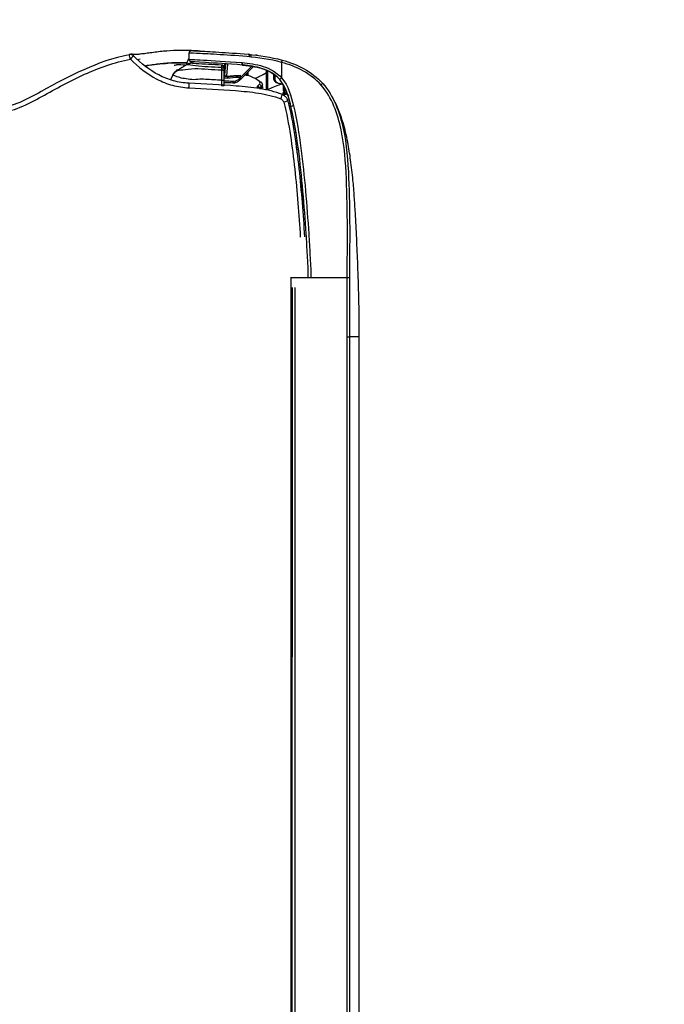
# Model space of a CAD drawing. Header units: millimetres. Extents: x -424979 to 718034, y -72486 to 344972.
# Tile 59 of 256: x 350924 to 351241, y 47876 to 48360. Entities that reach past the tile are written whole.
import ezdxf
from ezdxf.xclip import XClip

# ---------------------------------------------------------------- set-up
doc = ezdxf.new("R2010")
doc.units = ezdxf.units.MM
doc.header["$MEASUREMENT"] = 0
doc.header["$XCLIPFRAME"] = 0
doc.layers.add('0100_001_6_0_Nr_pióra__1', color=7, linetype='Continuous', lineweight=13)
doc.layers.add('IS_KLIM_urządzenia', color=3, linetype='Continuous')
doc.layers.add('Rysunki i obrazki', color=7, linetype='Continuous')
picture_1 = doc.add_image_def('image6.tif', size_in_pixel=(4960, 3507))

# ---------------------------------------------------------------- blocks, each defined once
blk = doc.blocks.new('Rysunek_6_6', base_point=(-286891.41, 45461))
at = {"layer": '0100_001_6_0_Nr_pióra__1', "color": 7, "lineweight": 13}
image = blk.add_image(picture_1, insert=(-308193.9, 31055.98), size_in_units=(41994.67, 29692.6), rotation=-1.195405, dxfattribs=at)
image.set_boundary_path([(-0.5, -0.5), (4959.5, 3506.5)])
blk = doc.blocks.new('G$CFEA986A8')
at = {"layer": 'IS_KLIM_urządzenia', "linetype": 'Continuous'}
for p, q in [((960.8, 27.59), (960.8, 27.59)), ((960.8, 27.59), (960.8, 27.58)), ((960.8, 27.58), (960.8, 27.58)), ((962.82, 27.01), (965.29, 26.79)), ((965.33, 27.29), (963.06, 27.49)), ((965.34, 27.5), (963.25, 27.5)), ((963.62, 27.59), (963.77, 27.59)), ((963.77, 27.59), (963.62, 27.59)), ((963.62, 27.59), (963.62, 27.59)), ((963.62, 27.59), (963.62, 27.59)), ((963.78, 27.59), (963.64, 27.59)), ((963.65, 27.59), (963.64, 27.59)), ((963.64, 27.59), (963.65, 27.59)), ((964.65, 27.59), (963.77, 27.59)), ((964.65, 27.59), (963.78, 27.59)), ((963.81, 27.59), (964.11, 27.59)), ((964.11, 27.59), (963.81, 27.59)), ((964.65, 27.59), (963.82, 27.59)), ((963.82, 27.59), (963.82, 27.59)), ((963.96, 27.59), (964.65, 27.59)), ((963.96, 27.59), (963.96, 27.59)), ((964.65, 27.59), (963.96, 27.59)), ((963.96, 27.59), (964.65, 27.59)), ((963.96, 27.59), (963.96, 27.59)), ((964.65, 27.59), (963.96, 27.59)), ((964.64, 27.59), (964.65, 27.59)), ((965.15, 28.07), (964.65, 27.59)), ((964.65, 27.59), (965.09, 28)), ((965.09, 28), (964.65, 27.59)), ((965.08, 27.99), (964.65, 27.59)), ((964.66, 27.6), (964.65, 27.59)), ((964.65, 27.59), (964.66, 27.6)), ((964.65, 27.59), (964.65, 27.59)), ((964.65, 27.58), (964.65, 27.59)), ((964.65, 27.59), (964.65, 27.59)), ((964.65, 27.59), (964.65, 27.59)), ((964.65, 27.59), (964.65, 27.59)), ((964.65, 27.59), (964.65, 27.59)), ((964.65, 27.59), (964.65, 27.59)), ((964.65, 27.59), (964.65, 27.59)), ((964.65, 27.58), (964.65, 27.58)), ((965.08, 28), (964.75, 27.68)), ((964.76, 27.69), (965.08, 27.99)), ((965.13, 27.95), (965.13, 27.96)), ((965.13, 27.94), (965.13, 27.94)), ((965.13, 27.94), (965.13, 27.94)), ((962.04, 24.32), (962.13, 24.22)), ((962.49, 24.22), (962.22, 24.49)), ((962.13, 24.22), (964.85, 21.51)), ((962.13, 24.22), (962.49, 24.22)), ((964.88, 21.83), (962.49, 24.22)), ((962.49, 24.22), (962.63, 24.22)), ((46.52, 13.96), (921.55, 13.84)), ((48.58, 13.7), (919.48, 13.58)), ((919.48, 13.06), (48.58, 13.18)), ((921.53, 13.84), (921.53, 2.34)), ((58.74, 2.46), (909.33, 2.34)), ((58.73, 0), (909.33, -0.12)), ((909.33, 1.87), (58.74, 1.98))]:
    blk.add_line(p, q, dxfattribs=at)
for centre, radius, start, end in [((966.23, 46.82), 1, 314.7826, 11.7219), ((965.57, 23.69), 0.5, 174.3028, 174.8572)]:
    blk.add_arc(centre, radius, start, end, dxfattribs=at)
at = {"layer": 'IS_KLIM_urządzenia', "linetype": 'Continuous', "extrusion": (0, 0, -1)}
for centre, start, end in [((-966.24, 34.23), 2.819, 90), ((-967.54, 34.23), 90, 182.7932)]:
    blk.add_arc(centre, 0.5, start, end, dxfattribs=at)
at = {"layer": 'IS_KLIM_urządzenia', "linetype": 'Continuous'}
for centre, major_axis, ratio, start_param, end_param in [((966.23, 46.82), (-0.979, -0.203), 0.056856, 1.631801, 3.141593), ((966.23, 46.82), (-0.704, 0.71), 0.020204, 3.141593, 4.63148), ((960.36, 34.82), (0.999, -0.049), 0.051256, 4.768713, 6.283185), ((960.36, 34.78), (0.999, -0.047), 0.051373, 4.768607, 6.283185), ((960.8, 28.09), (0, 0.5), 0.002816, 3.141639, 4.764644), ((961.96, 28.09), (0, 0.5), 0.000868, 1.518284, 3.141546), ((963.62, 27.79), (0, -0.2), 0.000013, 0.000046, 1.220385), ((963.74, 28.09), (0, 0.5), 0.707175, 3.141658, 4.713759), ((964.1, 27.28), (-0.499, -0.033), 0.703948, 5.100293, 5.413725), ((964.11, 27.79), (0, 0.2), 0.000013, 3.141639, 4.361977), ((964.21, 28.09), (0, 0.5), 0.707187, 3.141658, 4.713902), ((961.71, 25.79), (-0.25, 0.009), 0.004928, 4.721292, 6.283312), ((962.22, 24.49), (0.177, 0.177), 0.009872, 1.573264, 3.141593), ((965.57, 23.69), (0.498, -0.05), 0.399009, 1.576336, 3.142289), ((965.57, 23.69), (0.498, -0.045), 0.399039, 1.572475, 3.141593), ((965.57, 23.75), (0.498, -0.042), 0.40242, 1.570829, 3.141593), ((966.78, 22.67), (-0.498, 0.048), 0.655613, 1.68664, 3.142509), ((960.03, 20.77), (-0.282, 0.413), 0.898755, 3.126761, 4.122323), ((960.3, 20.73), (0.367, 0.34), 0.8822, 4.14442, 5.443074), ((960.62, 20.38), (0.376, 0.33), 0.885836, 4.168001, 5.478744), ((961.57, 16.6), (-0.192, 0.056), 0.184381, 0, 0.981312), ((962.44, 15.81), (0.326, -0.379), 0.006066, 3.141593, 4.776304), ((962.34, 17.18), (0, 0.2), 0.576627, 0, 1.56207), ((957.43, 15.43), (0.263, -0.965), 0.021464, 0, 1.498233), ((958.09, 16.02), (0.925, -0.381), 0.043497, 4.774575, 6.283185), ((959.1, 15.2), (0.191, 0.059), 0.212832, 0.62596, 2.147611), ((959.27, 14.73), (-0.18, 0.087), 0.196125, 0, 1.166038), ((959.21, 15.5), (-0.19, -0.061), 0.210046, 3.10566, 3.756008), ((959.99, 15.18), (0, 0.2), 0.433029, 0, 1.56207), ((965.61, 15.81), (-0.482, 0.133), 0.040619, 1.62052, 3.141593), ((956.69, 13.39), (0.117, -0.486), 0.019962, 1.512141, 3.141593), ((960.96, 7.75), (-0.331, 0.375), 0.006851, 1.634627, 3.141593), ((921.53, 2.37), (0, 0.5), 0.000014, 1.623156, 3.109817)]:
    blk.add_ellipse(centre, major_axis=major_axis, ratio=ratio, start_param=start_param, end_param=end_param, dxfattribs=at)
at = {"layer": 'IS_KLIM_urządzenia', "linetype": 'Continuous', "extrusion": (0, 0, -1)}
for centre, major_axis, ratio, start_param, end_param in [((964.05, 27.59), (-0.725, 0), 0.000047, 1.659786, 2.553482), ((964.05, 27.59), (-0.725, 0), 0.000047, 3.72973, 4.623425), ((964.65, 28.09), (0.266, -0.423), 1, 5.550236, 6.844477)]:
    blk.add_ellipse(centre, major_axis=major_axis, ratio=ratio, start_param=start_param, end_param=end_param, dxfattribs=at)
at = {"layer": 'IS_KLIM_urządzenia', "linetype": 'Continuous'}
for points, knots in [([(954.75, 84.14), (954.63, 82.47), (954.61, 80.8), (954.69, 77.48), (954.82, 75.82), (955.37, 72.52), (955.81, 70.89), (957.03, 67.83), (957.82, 66.37), (960.23, 62.03), (961.84, 59.14), (964.54, 53.15), (965.62, 50.05), (966.3, 46.78)], [0, 0, 0, 0, 0.125, 0.125, 0.25, 0.25, 0.375, 0.375, 0.5, 0.5, 0.75, 0.75, 1, 1, 1, 1]), ([(967.2, 47.03), (965.86, 53.51), (962.85, 59.33), (958.84, 66.5), (958.05, 67.93), (956.79, 70.95), (956.34, 72.56), (955.76, 75.84), (955.63, 77.48), (955.55, 80.78), (955.57, 82.47), (955.68, 84.1)], [0, 0, 0, 0, 0.5, 0.5, 0.625, 0.625, 0.75, 0.75, 0.875, 0.875, 1, 1, 1, 1]), ([(966.3, 46.78), (964.67, 45.16), (963.24, 43.34), (961.67, 40.33), (961.23, 39.26), (960.62, 37.05), (960.47, 35.91), (960.41, 34.77)], [0, 0, 0, 0, 0.5, 0.5, 0.75, 0.75, 1, 1, 1, 1]), ([(967.3, 46.34), (967.3, 46.34), (967.31, 46.4), (967.29, 46.6), (967.29, 46.62), (967.29, 46.62)], [0, 0, 0, 0, 0.020014, 0.885037, 1, 1, 1, 1]), ([(961.36, 34.77), (961.41, 35.86), (961.55, 36.93), (962.13, 39.01), (962.55, 40.02), (964.04, 42.86), (965.39, 44.59), (966.93, 46.11)], [0, 0, 0, 0, 0.25, 0.25, 0.5, 0.5, 1, 1, 1, 1]), ([(967.94, 32.46), (967.98, 33.04), (968.04, 34.37), (968.09, 36.58), (968.01, 38.79), (967.83, 40.67), (967.66, 42.07), (967.47, 43.41), (967.32, 44.56), (967.24, 45.44), (967.23, 46.03), (967.25, 46.23), (967.27, 46.26)], [0, 0, 0, 0, 0.115267, 0.254457, 0.395518, 0.463491, 0.528201, 0.59274, 0.664878, 0.754718, 0.87115, 1, 1, 1, 1]), ([(965.56, 35.11), (965.56, 35.53), (965.57, 36.73), (965.52, 38.45), (965.36, 40.28), (965.19, 41.69), (965.03, 42.84), (964.95, 43.45), (964.92, 43.67)], [0, 0, 0, 0, 0.166496, 0.472954, 0.620259, 0.762905, 0.910022, 1, 1, 1, 1]), ([(961.96, 28.12), (962.02, 29.2), (962.07, 30.28), (962.16, 31.9), (962.19, 32.44), (962.06, 33.52), (962.05, 34.06), (962.26, 35.6), (962.42, 36.56), (962.87, 37.76), (963, 38.06), (963.01, 38.08)], [0, 0, 0, 0, 0.25, 0.25, 0.375, 0.375, 0.5, 0.5, 0.75, 0.75, 1, 1, 1, 1]), ([(964.07, 37.1), (963.98, 37.24), (963.79, 37.51), (963.45, 37.81), (963.16, 38.01), (963.04, 38.08), (963, 38.1)], [0, 0, 0, 0, 0.309065, 0.631823, 0.868077, 1, 1, 1, 1]), ([(964.07, 37.09), (963.98, 37.24), (963.78, 37.5), (963.44, 37.81), (963.16, 38), (963.05, 38.06), (963.01, 38.08)], [0, 0, 0, 0, 0.319138, 0.64537, 0.882709, 1, 1, 1, 1]), ([(964.04, 37.07), (964.04, 37.05), (964.05, 36.71), (964.19, 35.39), (964.31, 34.5), (964.4, 32.69), (964.28, 31.78), (964.18, 29.94), (964.14, 29.01), (964.09, 28.09)], [0, 0, 0, 0, 0.25, 0.25, 0.5, 0.5, 0.75, 0.75, 1, 1, 1, 1]), ([(965.05, 37.8), (965.06, 37.67), (965.08, 37.54), (965.1, 37.37), (965.1, 37.34), (965.1, 37.31)], [0, 0, 0, 0, 0.794972, 0.794972, 1, 1, 1, 1]), ([(960.41, 34.72), (960.26, 31.56), (960.06, 28.4), (959.71, 23.67), (959.56, 22.09), (959.07, 18.98), (958.75, 17.44), (958.13, 15.95)], [0, 0, 0, 0, 0.5, 0.5, 0.75, 0.75, 1, 1, 1, 1]), ([(959.02, 15.64), (959.64, 17.15), (959.98, 18.72), (960.49, 21.88), (960.64, 23.48), (961.01, 28.3), (961.2, 31.53), (961.35, 34.73)], [0, 0, 0, 0, 0.25, 0.25, 0.5, 0.5, 1, 1, 1, 1]), ([(960.41, 34.77), (960.41, 34.77), (960.41, 34.77), (960.41, 34.75), (960.41, 34.74), (960.41, 34.72)], [0, 0, 0, 0, 0.001414, 0.001414, 1, 1, 1, 1]), ([(961.35, 34.73), (961.35, 34.73), (961.35, 34.73), (961.35, 34.74), (961.36, 34.76), (961.36, 34.77)], [0, 0, 0, 0, 0.001471, 0.001471, 1, 1, 1, 1]), ([(964.56, 28.09), (964.61, 29), (964.65, 29.9), (964.75, 31.71), (964.82, 32.66), (965.03, 34.22), (965.11, 34.83), (965.16, 35.22), (965.17, 35.23), (965.17, 35.22), (965.17, 35.22), (965.17, 35.22)], [0, 0, 0, 0, 0.284008, 0.284008, 0.568016, 0.568016, 0.852024, 0.852024, 0.994028, 0.994028, 1, 1, 1, 1]), ([(965.46, 34.09), (965.46, 34.09), (965.46, 34.09), (965.46, 34.09), (965.46, 34.13), (965.46, 34.18), (965.46, 34.24), (965.45, 34.36), (965.43, 34.59), (965.34, 34.9), (965.23, 35.11), (965.15, 35.22)], [0, 0, 0, 0, 0.001602, 0.502486, 0.642444, 0.701637, 0.729046, 0.756167, 0.815817, 0.90057, 1, 1, 1, 1]), ([(965.16, 35.25), (965.59, 35.16), (966, 35.01), (966.42, 34.77), (966.45, 34.76), (966.47, 34.74)], [0, 0, 0, 0, 0.941622, 0.941622, 1, 1, 1, 1]), ([(965.16, 35.22), (965.2, 35.15), (965.31, 34.98), (965.39, 34.73), (965.43, 34.55), (965.44, 34.49)], [0, 0, 0, 0, 0.324072, 0.765618, 1, 1, 1, 1]), ([(965.46, 34.03), (965.46, 34.06), (965.46, 34.12), (965.46, 34.12), (965.46, 34.12), (965.46, 34.13), (965.46, 34.13), (965.46, 34.15), (965.46, 34.19), (965.46, 34.32), (965.43, 34.62), (965.36, 34.97), (965.2, 35.18), (965.16, 35.22)], [0, 0, 0, 0, 0.103876, 0.340883, 0.382554, 0.387142, 0.39037, 0.395164, 0.414092, 0.462737, 0.590801, 0.905937, 1, 1, 1, 1]), ([(966.24, 34.73), (966.24, 34.73), (966.19, 33.69), (965.98, 29.9), (965.85, 27.14), (965.59, 23.95)], [0, 0, 0, 0, 0.5, 0.5, 1, 1, 1, 1]), ([(965.63, 15.79), (966.27, 18.17), (966.59, 20.61), (967.02, 25.18), (967.13, 27.31), (967.34, 30.85), (967.42, 32.29), (967.52, 34.22), (967.54, 34.73), (967.54, 34.73)], [0, 0, 0, 0, 0.25, 0.25, 0.5, 0.5, 0.75, 0.75, 1, 1, 1, 1]), ([(965.08, 23.79), (965.34, 26.88), (965.47, 29.57), (965.69, 33.25), (965.74, 34.25), (965.74, 34.25)], [0, 0, 0, 0, 0.500106, 0.500106, 1, 1, 1, 1]), ([(965.46, 34.05), (965.46, 34.04), (965.46, 34.03), (965.45, 33.91), (965.44, 33.65), (965.38, 32.61), (965.33, 31.63), (965.24, 29.85), (965.2, 28.96), (965.15, 28.07)], [0, 0, 0, 0, 0.02439, 0.02439, 0.219512, 0.219512, 0.609756, 0.609756, 1, 1, 1, 1]), ([(968.04, 34.21), (968.04, 34.21), (968.01, 33.7), (967.91, 31.81), (967.82, 30.4), (967.61, 26.94), (967.5, 24.85), (967.06, 20.38), (966.74, 18), (966.09, 15.68)], [0, 0, 0, 0, 0.25, 0.25, 0.5, 0.5, 0.75, 0.75, 1, 1, 1, 1]), ([(967.95, 32.55), (967.95, 32.54), (967.95, 32.54), (967.95, 32.53), (967.95, 32.53), (967.95, 32.53), (967.95, 32.52), (967.95, 32.52)], [0, 0, 0, 0, 0.491862, 0.491862, 0.745898, 0.745898, 1, 1, 1, 1]), ([(961.96, 28.12), (961.63, 28.12), (961.3, 28.12), (960.91, 28.12), (960.86, 28.12), (960.81, 28.12)], [0, 0, 0, 0, 0.8646, 0.8646, 1, 1, 1, 1]), ([(961.52, 27.59), (961.52, 27.5), (961.51, 27.41), (961.49, 26.81), (961.47, 26.31), (961.46, 25.8)], [0, 0, 0, 0, 0.152905, 0.152905, 1, 1, 1, 1]), ([(961.63, 27.59), (961.65, 27.59), (961.67, 27.59), (961.77, 27.59), (961.86, 27.59), (962.03, 27.59), (962.11, 27.59), (962.18, 27.59), (962.19, 27.59), (962.2, 27.59)], [0, 0, 0, 0, 0.082278, 0.082278, 0.515336, 0.515336, 0.94848, 0.94848, 1, 1, 1, 1]), ([(961.7, 25.79), (961.71, 25.96), (961.72, 26.13), (961.74, 26.73), (961.75, 27.16), (961.77, 27.59)], [0, 0, 0, 0, 0.277754, 0.277754, 1, 1, 1, 1]), ([(964.09, 28.09), (963.86, 28.1), (963.57, 28.1), (962.96, 28.11), (962.63, 28.11), (962.19, 28.12), (962.07, 28.12), (961.96, 28.12)], [0, 0, 0, 0, 0.429825, 0.429825, 0.859756, 0.859756, 1, 1, 1, 1]), ([(961.96, 27.59), (962.06, 27.59), (962.15, 27.59), (962.52, 27.59), (962.8, 27.59), (963.31, 27.59), (963.54, 27.59), (963.74, 27.59)], [0, 0, 0, 0, 0.140214, 0.140214, 0.570124, 0.570124, 1, 1, 1, 1]), ([(962.2, 27.59), (962.36, 27.59), (962.53, 27.59), (963.01, 27.59), (963.32, 27.59), (963.62, 27.59)], [0, 0, 0, 0, 0.351844, 0.351844, 1, 1, 1, 1]), ([(962.41, 27.59), (962.46, 26.77), (962.51, 25.96), (962.59, 24.83), (962.61, 24.52), (962.63, 24.22)], [0, 0, 0, 0, 0.726529, 0.726529, 1, 1, 1, 1]), ([(962.85, 24.21), (962.84, 24.38), (962.82, 24.54), (962.77, 25.38), (962.73, 26.04), (962.67, 27), (962.65, 27.3), (962.63, 27.59)], [0, 0, 0, 0, 0.147619, 0.147619, 0.738093, 0.738093, 1, 1, 1, 1]), ([(963.06, 27.49), (963.03, 27.49), (962.99, 27.48), (962.93, 27.44), (962.9, 27.41), (962.86, 27.33), (962.84, 27.29), (962.82, 27.19), (962.81, 27.14), (962.81, 27.06), (962.81, 27.04), (962.82, 27.01)], [0, 0, 0, 0, 0.247479, 0.247479, 0.496795, 0.496795, 0.717384, 0.717384, 0.907765, 0.907765, 1, 1, 1, 1]), ([(963.62, 27.59), (963.63, 27.59), (963.63, 27.59), (963.63, 27.59), (963.64, 27.59), (963.67, 27.59), (963.7, 27.59), (963.73, 27.59), (963.74, 27.59), (963.75, 27.59)], [0, 0, 0, 0, 0.03684, 0.03684, 0.184198, 0.184198, 0.773632, 0.773632, 1, 1, 1, 1]), ([(963.62, 27.59), (963.64, 27.59), (963.66, 27.59), (963.7, 27.59), (963.73, 27.59), (963.76, 27.59), (963.77, 27.59), (963.78, 27.59)], [0, 0, 0, 0, 0.33263, 0.33263, 0.794188, 0.794188, 1, 1, 1, 1]), ([(963.62, 27.59), (963.63, 27.59), (963.63, 27.59), (963.64, 27.59), (963.64, 27.59), (963.67, 27.59), (963.7, 27.59), (963.76, 27.59), (963.79, 27.59), (963.82, 27.59)], [0, 0, 0, 0, 0.02531, 0.02531, 0.126549, 0.126549, 0.531507, 0.531507, 1, 1, 1, 1]), ([(963.78, 27.59), (963.77, 27.59), (963.76, 27.59), (963.72, 27.59), (963.68, 27.59), (963.65, 27.59)], [0, 0, 0, 0, 0.257776, 0.257776, 1, 1, 1, 1]), ([(963.65, 27.59), (963.66, 27.59), (963.67, 27.59), (963.72, 27.59), (963.75, 27.59), (963.78, 27.59)], [0, 0, 0, 0, 0.26079, 0.26079, 1, 1, 1, 1]), ([(964.21, 27.59), (964.25, 27.59), (964.29, 27.59), (964.43, 27.59), (964.51, 27.59), (964.62, 27.59), (964.65, 27.59), (964.65, 27.59)], [0, 0, 0, 0, 0.140473, 0.140473, 0.570712, 0.570712, 1, 1, 1, 1]), ([(964.21, 27.58), (964.25, 27.58), (964.28, 27.58), (964.42, 27.58), (964.51, 27.58), (964.62, 27.58), (964.65, 27.58), (964.65, 27.58)], [0, 0, 0, 0, 0.140333, 0.140333, 0.570144, 0.570144, 1, 1, 1, 1]), ([(965.15, 28.07), (965.15, 28.07), (965.11, 28.07), (964.96, 28.08), (964.85, 28.08), (964.67, 28.09), (964.62, 28.09), (964.56, 28.09)], [0, 0, 0, 0, 0.429933, 0.429933, 0.859697, 0.859697, 1, 1, 1, 1]), ([(964.84, 27.63), (964.84, 27.63), (964.83, 27.62), (964.81, 27.61), (964.8, 27.61), (964.76, 27.6), (964.72, 27.59), (964.67, 27.59), (964.66, 27.59), (964.65, 27.59)], [0, 0, 0, 0, 0.370218, 0.370218, 0.528672, 0.528672, 0.919032, 0.919032, 1, 1, 1, 1]), ([(961.46, 25.8), (961.45, 25.7), (961.46, 25.6), (961.49, 25.29), (961.56, 25.06), (961.74, 24.69), (961.85, 24.53), (962, 24.36), (962.02, 24.34), (962.04, 24.32)], [0, 0, 0, 0, 0.177731, 0.177731, 0.59018, 0.59018, 0.940555, 0.940555, 1, 1, 1, 1]), ([(962.22, 24.49), (962.08, 24.63), (961.96, 24.8), (961.79, 25.15), (961.74, 25.34), (961.71, 25.62), (961.7, 25.71), (961.7, 25.79)], [0, 0, 0, 0, 0.410681, 0.410681, 0.822529, 0.822529, 1, 1, 1, 1]), ([(962.11, 16.19), (963.2, 17.13), (963.9, 18.42), (964.76, 21.07), (964.95, 22.43), (965.07, 23.73)], [0, 0, 0, 0, 0.5, 0.5, 1, 1, 1, 1]), ([(965.59, 23.89), (965.46, 22.49), (965.26, 21.03), (964.35, 18.18), (963.6, 16.81), (962.45, 15.79)], [0, 0, 0, 0, 0.5, 0.5, 1, 1, 1, 1]), ([(962.63, 24.22), (962.65, 24.22), (962.68, 24.21), (962.74, 24.21), (962.76, 24.21), (962.8, 24.21), (962.82, 24.21), (962.84, 24.21), (962.84, 24.21), (962.85, 24.21)], [0, 0, 0, 0, 0.315815, 0.315815, 0.631664, 0.631664, 0.946964, 0.946964, 1, 1, 1, 1]), ([(962.77, 22.21), (962.82, 22.35), (962.87, 22.55), (962.93, 22.97), (962.95, 23.17), (962.97, 23.39)], [0, 0, 0, 0, 0.583115, 0.583115, 1, 1, 1, 1]), ([(962.85, 24.21), (962.86, 24.21), (962.88, 24.21), (962.93, 24.21), (962.96, 24.21), (963, 24.21)], [0, 0, 0, 0, 0.325415, 0.325415, 1, 1, 1, 1]), ([(965.07, 23.73), (965.07, 23.69), (965.06, 23.65), (965.05, 23.52), (965.04, 23.43), (965.02, 23.17), (965, 23.02), (964.95, 22.61), (964.91, 22.36), (964.82, 21.77), (964.76, 21.43), (964.53, 20.35), (964.32, 19.62), (963.81, 18.4), (963.54, 17.9), (963.22, 17.43)], [0, 0, 0, 0, 0.01825, 0.01825, 0.060304, 0.060304, 0.132525, 0.132525, 0.246095, 0.246095, 0.402611, 0.402611, 0.74532, 0.74532, 1, 1, 1, 1]), ([(966.78, 22.01), (966.78, 22.01), (966.84, 22), (966.95, 22.03), (967.07, 22.1), (967.16, 22.19), (967.21, 22.27), (967.24, 22.34), (967.25, 22.39), (967.26, 22.43), (967.26, 22.44), (967.26, 22.45), (967.26, 22.45), (967.26, 22.45), (967.26, 22.46), (967.26, 22.46), (967.26, 22.46)], [0, 0, 0, 0, 0.014957, 0.230647, 0.404323, 0.550842, 0.673461, 0.771778, 0.844068, 0.888574, 0.900891, 0.909159, 0.918712, 0.93551, 0.981208, 1, 1, 1, 1]), ([(967.28, 22.63), (967.28, 22.59), (967.27, 22.55), (967.27, 22.49), (967.26, 22.47), (967.26, 22.46), (967.26, 22.46), (967.26, 22.46)], [0, 0, 0, 0, 0.498718, 0.498718, 0.99668, 0.99668, 1, 1, 1, 1]), ([(967.26, 22.46), (967.26, 22.46), (967.26, 22.46), (967.26, 22.47), (967.27, 22.49), (967.27, 22.53), (967.27, 22.55), (967.27, 22.58)], [0, 0, 0, 0, 0.000031, 0.000031, 0.61098, 0.61098, 1, 1, 1, 1]), ([(960.77, 20.72), (960.77, 20.72), (960.76, 20.73), (960.71, 20.77), (960.67, 20.79), (960.58, 20.79), (960.53, 20.78), (960.49, 20.75)], [0, 0, 0, 0, 0.062565, 0.062565, 0.548357, 0.548357, 1, 1, 1, 1]), ([(961.09, 20.37), (961.18, 20.27), (961.28, 20.21), (961.49, 20.18), (961.61, 20.24), (961.71, 20.35)], [0, 0, 0, 0, 0.456839, 0.456839, 1, 1, 1, 1]), ([(962.31, 21.21), (962.46, 20.92), (962.62, 20.62), (963.03, 19.85), (963.28, 19.36), (963.53, 18.88)], [0, 0, 0, 0, 0.379029, 0.379029, 1, 1, 1, 1]), ([(963.92, 18.68), (963.54, 18.68), (963.16, 18.68), (962.34, 18.68), (961.91, 18.68), (961.21, 18.68), (960.95, 18.68), (960.49, 18.68), (960.29, 18.68), (960.1, 18.68)], [0, 0, 0, 0, 0.296997, 0.296997, 0.640532, 0.640532, 0.845161, 0.845161, 1, 1, 1, 1]), ([(960.1, 18.68), (960.27, 18.25), (960.44, 17.81), (960.79, 16.91), (960.98, 16.43), (961.16, 15.96)], [0, 0, 0, 0, 0.478968, 0.478968, 1, 1, 1, 1]), ([(960.12, 18.88), (960.23, 18.88), (960.34, 18.88), (960.88, 18.88), (961.32, 18.88), (961.94, 18.88), (962.11, 18.88), (962.86, 18.88), (963.43, 18.88), (964, 18.88)], [0, 0, 0, 0, 0.084494, 0.084494, 0.422472, 0.422472, 0.560579, 0.560579, 1, 1, 1, 1]), ([(960.15, 19.88), (960.2, 19.89), (960.24, 19.89), (960.42, 19.9), (960.55, 19.92), (960.67, 19.93)], [0, 0, 0, 0, 0.263267, 0.263267, 1, 1, 1, 1]), ([(961.01, 19.71), (960.99, 19.7), (960.97, 19.7), (960.86, 19.72), (960.76, 19.8), (960.67, 19.93)], [0, 0, 0, 0, 0.175003, 0.175003, 1, 1, 1, 1]), ([(961.01, 19.74), (961.09, 19.73), (961.31, 19.75), (961.54, 19.93), (961.64, 20.09), (961.66, 20.13)], [0, 0, 0, 0, 0.289751, 0.808576, 1, 1, 1, 1]), ([(961.38, 16.66), (961.41, 16.76), (961.46, 16.86), (961.57, 17.03), (961.64, 17.1), (961.8, 17.23), (961.89, 17.28), (962.1, 17.36), (962.22, 17.38), (962.34, 17.38)], [0, 0, 0, 0, 0.230955, 0.230955, 0.455697, 0.455697, 0.706422, 0.706422, 1, 1, 1, 1]), ([(962.23, 17.18), (962.13, 17.18), (962.04, 17.16), (961.87, 17.1), (961.79, 17.06), (961.67, 16.96), (961.61, 16.9), (961.52, 16.77), (961.48, 16.69), (961.46, 16.61)], [0, 0, 0, 0, 0.299295, 0.299295, 0.552236, 0.552236, 0.775182, 0.775182, 1, 1, 1, 1]), ([(963.03, 17.18), (962.84, 17.18), (962.66, 17.18), (962.39, 17.18), (962.31, 17.18), (962.23, 17.18)], [0, 0, 0, 0, 0.696556, 0.696556, 1, 1, 1, 1]), ([(962.34, 17.38), (962.45, 17.38), (962.56, 17.38), (962.84, 17.38), (963.01, 17.38), (963.18, 17.38)], [0, 0, 0, 0, 0.390013, 0.390013, 1, 1, 1, 1]), ([(957.47, 15.37), (955.22, 14.75), (952.93, 14.35), (948.34, 13.64), (946.03, 13.36), (939.09, 12.61), (934.45, 12.24), (929.8, 11.96)], [0, 0, 0, 0, 0.25, 0.25, 0.5, 0.5, 1, 1, 1, 1]), ([(929.86, 11.03), (934.54, 11.32), (939.21, 11.68), (946.19, 12.44), (948.51, 12.73), (953.12, 13.44), (955.43, 13.85), (957.69, 14.47)], [0, 0, 0, 0, 0.5, 0.5, 0.75, 0.75, 1, 1, 1, 1]), ([(958.13, 15.95), (958.09, 15.85), (958.03, 15.75), (957.88, 15.59), (957.79, 15.51), (957.62, 15.42), (957.55, 15.39), (957.47, 15.37)], [0, 0, 0, 0, 0.368676, 0.368676, 0.737518, 0.737518, 1, 1, 1, 1]), ([(957.69, 14.47), (957.85, 14.51), (958, 14.57), (958.33, 14.76), (958.51, 14.9), (958.81, 15.23), (958.93, 15.43), (959.02, 15.64)], [0, 0, 0, 0, 0.262451, 0.262451, 0.631307, 0.631307, 1, 1, 1, 1]), ([(959.09, 14.81), (959.03, 14.7), (958.97, 14.58), (958.89, 14.43), (958.88, 14.39), (958.86, 14.36)], [0, 0, 0, 0, 0.758703, 0.758703, 1, 1, 1, 1]), ([(959.09, 14.81), (959.14, 14.92), (959.2, 15.01), (959.36, 15.16), (959.45, 15.23), (959.64, 15.32), (959.75, 15.36), (959.91, 15.38), (959.95, 15.38), (959.99, 15.38)], [0, 0, 0, 0, 0.291856, 0.291856, 0.579131, 0.579131, 0.886367, 0.886367, 1, 1, 1, 1]), ([(959.9, 15.18), (959.87, 15.18), (959.84, 15.18), (959.71, 15.16), (959.63, 15.14), (959.47, 15.06), (959.4, 15.01), (959.28, 14.88), (959.22, 14.81), (959.18, 14.73)], [0, 0, 0, 0, 0.114875, 0.114875, 0.424433, 0.424433, 0.71152, 0.71152, 1, 1, 1, 1]), ([(959.99, 15.38), (960.11, 15.38), (960.23, 15.38), (960.55, 15.38), (960.74, 15.38), (960.94, 15.38)], [0, 0, 0, 0, 0.379834, 0.379834, 1, 1, 1, 1]), ([(960.98, 7.72), (962.17, 8.78), (963.14, 10.05), (964.66, 12.8), (965.21, 14.27), (965.63, 15.79)], [0, 0, 0, 0, 0.5, 0.5, 1, 1, 1, 1]), ([(966.09, 15.68), (965.66, 14.11), (965.09, 12.61), (963.52, 9.78), (962.52, 8.46), (961.29, 7.38)], [0, 0, 0, 0, 0.5, 0.5, 1, 1, 1, 1]), ([(965.63, 15.79), (964.68, 15.79), (963.74, 15.79), (962.68, 15.79), (962.57, 15.79), (962.45, 15.79)], [0, 0, 0, 0, 0.894615, 0.894615, 1, 1, 1, 1]), ([(921.68, 10.32), (923.14, 10.32), (924.6, 10.43), (927.53, 10.58), (928.99, 10.67), (933.37, 10.94), (936.29, 11.16), (942.12, 11.68), (945.03, 11.98), (950.83, 12.75), (953.72, 13.19), (956.57, 13.87)], [0, 0, 0, 0, 0.125, 0.125, 0.25, 0.25, 0.5, 0.5, 0.75, 0.75, 1, 1, 1, 1]), ([(956.7, 13.36), (953.84, 12.67), (950.94, 12.23), (945.12, 11.46), (942.19, 11.16), (936.34, 10.64), (933.41, 10.42), (929.01, 10.14), (927.55, 10.06), (924.61, 9.91), (923.15, 9.8), (921.68, 9.8)], [0, 0, 0, 0, 0.25, 0.25, 0.5, 0.5, 0.75, 0.75, 0.875, 0.875, 1, 1, 1, 1]), ([(946.91, 12.54), (947.25, 12.59), (947.6, 12.63), (948.23, 12.71), (948.52, 12.75), (949.02, 12.82), (949.22, 12.85), (949.52, 12.89), (949.61, 12.91), (949.66, 12.91), (949.67, 12.91), (949.67, 12.91)], [0, 0, 0, 0, 0.235675, 0.235675, 0.471347, 0.471347, 0.702455, 0.702455, 0.927895, 0.927895, 1, 1, 1, 1]), ([(941.83, 11.98), (941.83, 11.98), (940.36, 11.82), (937.4, 11.57), (936.9, 11.53), (936.37, 11.49)], [0, 0, 0, 0, 0.843393, 0.843393, 1, 1, 1, 1]), ([(921.53, 2.34), (928.28, 2.34), (935.04, 2.23), (945.16, 2.67), (948.53, 2.93), (955.11, 4.29), (958.41, 5.45), (960.98, 7.72)], [0, 0, 0, 0, 0.5, 0.5, 0.75, 0.75, 1, 1, 1, 1]), ([(961.29, 7.38), (958.75, 5.12), (955.39, 3.88), (948.76, 2.48), (945.36, 2.21), (935.15, 1.75), (928.34, 1.87), (921.53, 1.87)], [0, 0, 0, 0, 0.25, 0.25, 0.5, 0.5, 1, 1, 1, 1]), ([(909.33, -0.12), (912.02, -0.11), (916.93, -0.06), (923.67, 0.16), (929.46, 0.4), (934.16, 0.64), (938.14, 0.89), (941.72, 1.18), (945.46, 1.6), (949.41, 2.23), (953.39, 3.16), (956.26, 4.22), (957.73, 4.98), (957.91, 5.08)], [0, 0, 0, 0, 0.162416, 0.296482, 0.407414, 0.51304, 0.581672, 0.650774, 0.735588, 0.811186, 0.895706, 0.987614, 1, 1, 1, 1]), ([(921.53, 1.87), (921.2, 1.87), (920.86, 1.87), (919.2, 1.87), (917.86, 1.87), (914.13, 1.87), (911.73, 1.87), (909.33, 1.87)], [0, 0, 0, 0, 0.081967, 0.081967, 0.409835, 0.409835, 1, 1, 1, 1])]:
    blk.add_open_spline(points, degree=3, knots=knots, dxfattribs=at)
for points, degree in [([(967.29, 46.32), (967.31, 46.43), (967.3, 46.54), (967.28, 46.65)], 3), ([(966.26, 44.75), (966.23, 44.93), (966.2, 45.11), (966.17, 45.29)], 3), ([(966.94, 46.13), (967.09, 46.15), (967.24, 46.22), (967.29, 46.32)], 3), ([(967.29, 46.32), (967.29, 46.33), (967.3, 46.34), (967.3, 46.34)], 3), ([(964.94, 43.51), (965.19, 42.03), (965.36, 40.54), (965.46, 39.04)], 3), ([(963.02, 38.08), (962.56, 38.37), (962.05, 38.54)], 2), ([(963.01, 38.08), (962.7, 38.26), (962.38, 38.43), (962.05, 38.54)], 3), ([(965.48, 38.69), (965.55, 37.5), (965.57, 36.3), (965.55, 35.08)], 3), ([(963.01, 38.08), (963.43, 37.83), (963.78, 37.48), (964.04, 37.07)], 3), ([(965.18, 35.2), (964.59, 36.16), (964.01, 37.11)], 2), ([(965.07, 35.52), (965.08, 36.12), (965.09, 36.71), (965.1, 37.31)], 3), ([(965.76, 34.34), (965.65, 34.4), (965.55, 34.45), (965.44, 34.49)], 3), ([(966.24, 34.73), (966.67, 34.73), (967.1, 34.73), (967.54, 34.73)], 3), ([(967.95, 32.52), (967.94, 32.5), (967.94, 32.48), (967.94, 32.45)], 3), ([(960.8, 27.59), (961.08, 27.59), (961.36, 27.59), (961.63, 27.59)], 3), ([(960.8, 27.59), (961.19, 27.59), (961.58, 27.59), (961.96, 27.59)], 3), ([(960.8, 27.58), (961.04, 27.58), (961.28, 27.58), (961.52, 27.58)], 3), ([(960.8, 27.58), (961.04, 27.58), (961.28, 27.58), (961.52, 27.58)], 3), ([(962.82, 27.01), (962.88, 26.08), (962.94, 25.14), (963, 24.21)], 3), ([(963.12, 27.59), (963.12, 27.56), (963.12, 27.52), (963.12, 27.48)], 3), ([(963.61, 27.59), (963.61, 27.59), (963.62, 27.59), (963.62, 27.59)], 3), ([(963.61, 27.59), (963.62, 27.59), (963.62, 27.59), (963.62, 27.59)], 3), ([(963.62, 27.59), (964.65, 27.59)], 1), ([(963.62, 27.59), (963.62, 27.59), (963.62, 27.59), (963.62, 27.59)], 3), ([(963.62, 27.59), (963.62, 27.59), (963.62, 27.59), (963.62, 27.59)], 3), ([(963.62, 27.59), (963.62, 27.59), (963.62, 27.59), (963.62, 27.59)], 3), ([(964.65, 27.59), (963.72, 27.59)], 1), ([(963.74, 27.59), (963.9, 27.59), (964.05, 27.59), (964.21, 27.59)], 3), ([(963.75, 27.58), (964.65, 27.58)], 1), ([(963.82, 27.58), (963.95, 27.58), (964.08, 27.58), (964.21, 27.58)], 3), ([(964.07, 27.63), (964.08, 27.59), (964.07, 27.54), (964.07, 27.5)], 3), ([(964.56, 28.09), (964.41, 28.09), (964.25, 28.09), (964.09, 28.09)], 3), ([(964.84, 27.63), (964.84, 27.63), (964.84, 27.63)], 2), ([(961.46, 25.8), (961.45, 25.65), (961.45, 25.49), (961.44, 25.34)], 3), ([(961.44, 25.33), (961.45, 25.49), (961.45, 25.64), (961.46, 25.8)], 3), ([(961.44, 25.33), (961.44, 25.34), (961.44, 25.34), (961.44, 25.34)], 3), ([(961.44, 25.34), (961.44, 25.34), (961.44, 25.34), (961.44, 25.34)], 3), ([(961.53, 25.25), (961.5, 25.28), (961.47, 25.31), (961.44, 25.33)], 3), ([(961.71, 20.35), (962.17, 20.89), (962.5, 21.51), (962.77, 22.21)], 3), ([(963.68, 22.68), (963.41, 22.68), (963.15, 22.68), (962.88, 22.68)], 3), ([(962.91, 22.88), (963.1, 22.88), (963.29, 22.88), (963.48, 22.88)], 3), ([(964.99, 22.88), (965.02, 23.18), (965.05, 23.49), (965.08, 23.79)], 3), ([(965.08, 23.79), (965.07, 23.76), (965.07, 23.74)], 2), ([(965.59, 23.95), (965.59, 23.93), (965.59, 23.91), (965.59, 23.89)], 3), ([(960.36, 20.28), (960.28, 20.27), (960.21, 20.27), (960.13, 20.27)], 3), ([(960.67, 19.93), (960.57, 20.04), (960.47, 20.16), (960.36, 20.28)], 3), ([(960.77, 20.72), (960.88, 20.6), (960.99, 20.49), (961.09, 20.37)], 3), ([(967.08, 20.79), (967.09, 20.91), (967.11, 21.03), (967.12, 21.15)], 3), ([(960.32, 19.65), (961.01, 19.71)], 1), ([(956.57, 13.87), (958.54, 14.35), (960.56, 14.86), (962.11, 16.19)], 3), ([(960.96, 15.39), (961.12, 15.8), (961.26, 16.23), (961.38, 16.66)], 3), ([(961.46, 16.61), (961.35, 16.22), (961.22, 15.84), (961.09, 15.47)], 3), ([(962.45, 15.79), (960.85, 14.4), (958.75, 13.85), (956.7, 13.36)], 3), ([(957.22, 14.35), (957.26, 14.21), (957.31, 14.07), (957.35, 13.93)], 3), ([(958.86, 14.36), (958.94, 14.51), (959.01, 14.66), (959.09, 14.81)], 3), ([(958.99, 15.2), (958.96, 15.28), (958.94, 15.36), (958.91, 15.43)], 3), ([(959.13, 14.84), (959.07, 14.95), (959.03, 15.08), (958.99, 15.2)], 3), ([(959.14, 15.62), (959.18, 15.51), (959.21, 15.39), (959.25, 15.28)], 3), ([(959.25, 15.28), (959.29, 15.37), (959.32, 15.47), (959.36, 15.57)], 3), ([(959.25, 15.28), (959.26, 15.22), (959.28, 15.16), (959.3, 15.1)], 3), ([(959.47, 15.22), (959.43, 15.33), (959.39, 15.45), (959.36, 15.57)], 3), ([(960.55, 15.18), (960.34, 15.18), (960.12, 15.18), (959.9, 15.18)], 3), ([(951.29, 13.18), (951.31, 13.06), (951.34, 12.94), (951.37, 12.81)], 3), ([(955.23, 13.58), (955.2, 13.68), (955.18, 13.77), (955.15, 13.87)], 3), ([(955.37, 13.91), (955.39, 13.82), (955.42, 13.72), (955.44, 13.63)], 3), ([(955.66, 13.67), (955.63, 13.77), (955.61, 13.86), (955.58, 13.96)], 3), ([(955.71, 13.68), (955.63, 13.97)], 1), ([(961.43, 7.5), (961.59, 7.65), (961.75, 7.8), (961.9, 7.95)], 3), ([(909.33, 2.34), (909.33, 2.09), (909.33, 1.88), (909.33, 1.87)], 3), ([(909.33, 2.34), (913.4, 2.34), (917.46, 2.34), (921.53, 2.34)], 3), ([(909.33, -0.12), (909.33, -0.12), (909.33, 0.54), (909.33, 1.87)], 3)]:
    blk.add_open_spline(points, degree=degree, dxfattribs=at)

msp = doc.modelspace()

# ---------------------------------------------------------------- block references
at = {"layer": 'IS_KLIM_urządzenia', "xscale": 2.4, "yscale": 2.4, "zscale": 2.4, "rotation": 89.99999999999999}
msp.add_blockref('G$CFEA986A8', (351090.73, 46021.76), dxfattribs=at)
at = {"layer": 'Rysunki i obrazki', "color": 151, "linetype": 'Continuous', "lineweight": 20, "true_color": 0x80c2ff}
ref = msp.add_blockref('Rysunek_6_6', (361669.9, 45461), dxfattribs=at)
XClip(ref).set_block_clipping_path([(-308193.8982892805, 31055.984616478), (-266208.371343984, 30179.8821280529), (-265588.9174272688, 59866.0198290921), (-307574.4443725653, 60742.1223175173)])

doc.saveas('drawing.dxf')
